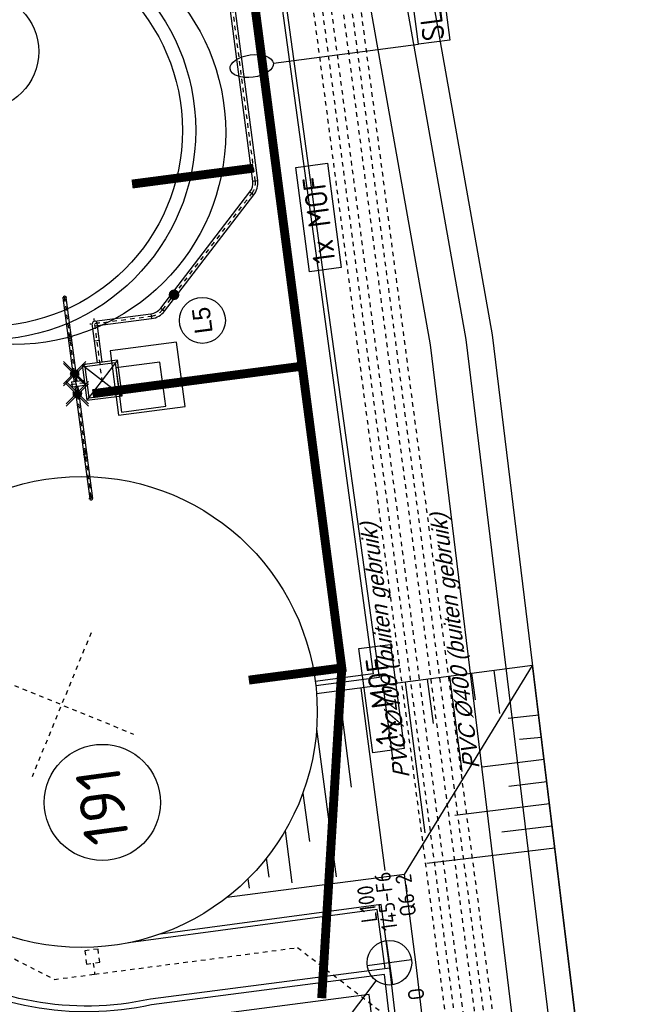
# Model space of a CAD drawing. Header units: metres. Extents: x 118052 to 118564, y 454784 to 455719.
# Tile 68 of 160: x 118274 to 118288, y 455247 to 455269. Entities that reach past the tile are written whole.
import ezdxf
from ezdxf.enums import TextEntityAlignment as Align

# ---------------------------------------------------------------- set-up
doc = ezdxf.new("R2010")
doc.units = ezdxf.units.M
doc.header["$LTSCALE"] = 0.5
doc.header["$PDMODE"] = 3
doc.header["$PDSIZE"] = 0.25
for name, pattern in [('CENTER2', [1.125, 0.75, -0.125, 0.125, -0.125]), ('DASHDOT', [25.4, 12.7, -6.35, 0, -6.35]), ('DASHED', [19.05, 12.7, -6.35]), ('Tauw_HIDDEN2', [5.6, 4, -1.6]), ('Tauw_L_Center2', [6.499, 4, -0.833, 0.833, -0.833]), ('Tauw_Stramien', [13, 8, -1.67, 1.66, -1.67])]:
    doc.linetypes.add(name, pattern=pattern)
for name, color, linetype in [('_gebouwen', 7, 'Continuous'), ('_molgoot', 7, 'Continuous'), ('_ob10', 7, 'Continuous'), ('_tb13', 7, 'Continuous'), ('A06-001-01', 7, 'Continuous'), ('EL6312--', 6, 'Continuous'), ('EL_N_A_EB00----REVISIE~-_-----', 1, 'Continuous'), ('GRAAFWERKZAAMHEDEN', 6, 'Continuous'), ('KABELLOOP', 6, 'Continuous'), ('Koningsstal VIEUWPORT', 254, 'Continuous'), ('ME_N_-_EL999---LLVPE-110_pgr17~H_-----', 135, 'Tauw_L_Center2'), ('ME_N_-_EL999---LLVPE-110_pgr17~W_-----', 135, 'Continuous'), ('ME_N_-_EL999---LLVPE-250_pgr17~H_-----', 135, 'Tauw_L_Center2'), ('ME_N_-_EL999---LLVPE-63_zbr17~H_-----', 135, 'Tauw_L_Center2'), ('ME_N_-_EL999---LLVPE-63_zbr17~W_-----', 135, 'Continuous'), ('ME_N_A_EB00----vervuildelucht~-_-----', 135, 'Continuous'), ('ME_N_A_EB0059--W__afsluiter-65~-_-----', 135, 'Continuous'), ('MOF', 6, 'Continuous'), ('OL24_TALUD', 252, 'Continuous'), ('ZU_B_-_AL999---LL_pvc400_zbr00__18_^200~-_-----', 1, 'Continuous'), ('ZU_B_-_EL999---LL_pvc400_zbr00~H_-----', 1, 'Tauw_L_Center2'), ('ZU_B_-_EL999---LL_pvc400_zbr00~W_-----', 8, 'Tauw_HIDDEN2'), ('ZU_N_-_AL999---LL_PE-110_pgr17__20_^200~M_-----', 7, 'Continuous'), ('ZU_N_-_EL999---LK_pvc125_sdr34~H_-----', 2, 'Tauw_L_Center2'), ('ZU_N_-_EL999---LL_PE-110_pgr17~H_-----', 2, 'Tauw_L_Center2'), ('ZU_N_-_EL999---LL_PE-110_pgr17~W_-----', 15, 'Continuous'), ('ZU_N_-_EL999---LR_pvc200_sdr34~H_-----', 2, 'Tauw_L_Center2'), ('ZU_N_-_EL999---SYM_STRAATKOLK~-_----c', 7, 'Tauw_L_Center2'), ('ZU_N_-_ML999---LL_PE-110_pgr17__20_^200~M_-----', 7, 'Continuous'), ('ZU_N_A_EB00--E-BETON_SPARING~-_-----', 7, 'Continuous'), ('ZU_N_D_EB00--E-BETON~-_-----', 7, 'Continuous'), ('ZU_N_N_-B00----ONDERDEEL~C_-----', 7, 'Tauw_Stramien')]:
    doc.layers.add(name, color=color, linetype=linetype)
doc.layers.add('_hekwerk', color=7, linetype='Continuous', lineweight=50)
doc.layers.add('ME-CL', color=6, linetype='CENTER2', lineweight=18)
doc.styles.add('BURO-018', font='Isocp.shx', dxfattribs={"height": 360})
doc.styles.add('BURO-025', font='Isocp.shx', dxfattribs={"height": 500})
doc.styles.add('ISOCPEUR', font='isocpeur.ttf', dxfattribs={"height": 2.5})
doc.styles.add('tcb_isocp', font='tcb_isocp.shx')

# ---------------------------------------------------------------- blocks, each defined once
blk = doc.blocks.new('2210065T')
for p, q in [((-92, 32), (-92, 20)), ((-92, 20), (-92, 11)), ((-72, 34), (-90, 34)), ((-90, 9), (-75, 9)), ((-42, 20), (-34, 20)), ((-40, 46), (9, 46)), ((0, 52), (-29, 52)), ((-27, 22), (3, 39)), ((0, 52), (12, 52)), ((8, 44), (12, 51)), ((24, -7), (24, 27)), ((53, 0), (24, 0)), ((26, 34), (30, 41)), ((72, 34), (90, 34)), ((90, 9), (75, 9)), ((92, 32), (93, 20)), ((93, 20), (92, 11)), ((-42, 0), (-34, 0)), ((-10, -12), (-29, -12)), ((3, -19), (-27, -2)), ((8, -24), (12, -31)), ((25, -12), (29, -12)), ((30, -21), (26, -14))]:
    blk.add_line(p, q)
blk.add_circle((0, 10), 75.5)
for centre, radius, start, end in [((-90, 32), 2, 90, 177.5), ((-90, 11), 2, 182.5, 270), ((-42, 28), 8, 156.009, 270), ((0, 10), 53.5, 83.991, 156.009), ((-34, 34), 14, 270, 300), ((-42, 45), 15, 27.8181, 36.7271), ((-4, 51), 14, 300, 330), ((5, 55), 8, 330, 83.991), ((38, 27), 14, 150, 180), ((37, 37), 8, 36.009, 150), ((0, 10), 53.5, 323.991, 36.009), ((90, 32), 2, 2.5, 90), ((90, 11), 2, 270, 357.5), ((-42, -8), 8, 90, 203.991), ((0, 10), 53.5, 203.991, 276.009), ((-42, -5), 15, 262.8119, 272.7577), ((-42, -5), 15, 272.7577, 332.1819), ((-34, -14), 14, 60, 90), ((-4, -31), 14, 30, 60), ((5, -35), 8, 276.009, 30), ((38, -7), 14, 180, 210), ((43, -5), 15, 207.8181, 270), ((37, -17), 8, 210, 323.991), ((43, -5), 15, 270, 277.1881)]:
    blk.add_arc(centre, radius, start, end)
for p in [(0, 46), (0, 0)]:
    blk.add_point(p)
at = {"layer": 'ME-CL'}
for p, q in [((-88, 10), (88, 10)), ((41, 81), (-3, 4)), ((41, -61), (-3, 16)), ((0, 98), (0, -77))]:
    blk.add_line(p, q, dxfattribs=at)
blk = doc.blocks.new('Vuilelucht top')
at = {"layer": 'ME_N_-_EL999---LLVPE-110_pgr17~H_-----'}
for points in [[(0, 707), (0, 308)], [(-38, 0), (1399, 0)]]:
    blk.add_lwpolyline(points, dxfattribs=at)
at = {"layer": 'ME_N_-_EL999---LLVPE-110_pgr17~W_-----', "linetype": 'Continuous'}
for p, q in [((55, 685), (-55, 685)), ((900, 55), (900, -55))]:
    blk.add_line(p, q, dxfattribs=at)
at = {"layer": 'ME_N_-_EL999---LLVPE-110_pgr17~W_-----'}
for points in [[(-55, 685), (-55, 400)], [(55, 685), (55, 400)], [(400, 55), (1285, 55)], [(400, -55), (1285, -55)]]:
    blk.add_lwpolyline(points, dxfattribs=at)
blk.add_arc((1285, 0), 55, 270, 90, dxfattribs=at)
at = {"layer": 'ME_N_-_EL999---LLVPE-250_pgr17~H_-----'}
blk.add_line((1285, -114), (1285, 114), dxfattribs=at)
at = {"layer": 'ME_N_-_EL999---LLVPE-63_zbr17~H_-----'}
for p, q in [((-269, 635), (-269, 685)), ((-269, 592), (-269, 685)), ((-269, 685), (-254, 685)), ((-254, 685), (-254, 656)), ((-254, 685), (-254, 592)), ((-187, 685), (-202, 685)), ((-202, 685), (-202, 656)), ((-202, 685), (-202, 592)), ((-187, 635), (-187, 685)), ((-187, 592), (-187, 685)), ((187, 635), (187, 685)), ((187, 592), (187, 685)), ((187, 685), (202, 685)), ((202, 685), (202, 656)), ((202, 685), (202, 592)), ((269, 685), (254, 685)), ((254, 685), (254, 656)), ((254, 685), (254, 592)), ((269, 635), (269, 685)), ((269, 592), (269, 685)), ((-2600, 542), (-2600, 642)), ((-1600, 542), (-1600, 642)), ((-296, 592), (-296, 624)), ((-296, 624), (-286, 624)), ((-296, 592), (-296, 561)), ((-296, 561), (-286, 561)), ((-286, 624), (-273, 629)), ((-286, 624), (-286, 592)), ((-286, 561), (-286, 592)), ((-286, 561), (-273, 556)), ((-269, 592), (-269, 500)), ((-269, 550), (-269, 500)), ((-269, 500), (-254, 500)), ((-251, 654), (-254, 656)), ((-254, 500), (-254, 592)), ((-251, 532), (-254, 529)), ((-254, 500), (-254, 529)), ((-251, 654), (-251, 654)), ((-251, 654), (-251, 592)), ((-251, 532), (-251, 592)), ((-251, 532), (-251, 532)), ((-205, 654), (-202, 656)), ((-205, 654), (-205, 654)), ((-205, 654), (-205, 592)), ((-205, 532), (-205, 592)), ((-205, 532), (-202, 529)), ((-205, 532), (-205, 532)), ((-202, 500), (-202, 592)), ((-202, 500), (-202, 529)), ((-187, 500), (-202, 500)), ((-187, 592), (-187, 500)), ((-187, 550), (-187, 500)), ((-170, 624), (-183, 629)), ((-170, 561), (-183, 556)), ((-160, 624), (-170, 624)), ((-170, 624), (-170, 592)), ((-170, 561), (-170, 592)), ((-160, 561), (-170, 561)), ((-160, 592), (-160, 624)), ((-160, 592), (-160, 561)), ((160, 592), (160, 624)), ((160, 624), (170, 624)), ((160, 592), (160, 561)), ((160, 561), (170, 561)), ((170, 624), (183, 629)), ((170, 624), (170, 592)), ((170, 561), (170, 592)), ((170, 561), (183, 556)), ((187, 592), (187, 500)), ((187, 550), (187, 500)), ((187, 500), (202, 500)), ((205, 654), (202, 656)), ((202, 500), (202, 592)), ((205, 532), (202, 529)), ((202, 500), (202, 529)), ((205, 654), (205, 654)), ((205, 654), (205, 592)), ((205, 532), (205, 592)), ((205, 532), (205, 532)), ((251, 654), (254, 656)), ((251, 654), (251, 654)), ((251, 654), (251, 592)), ((251, 532), (251, 592)), ((251, 532), (254, 529)), ((251, 532), (251, 532)), ((254, 500), (254, 592)), ((254, 500), (254, 529)), ((269, 500), (254, 500)), ((269, 592), (269, 500)), ((269, 550), (269, 500)), ((286, 624), (273, 629)), ((286, 561), (273, 556)), ((296, 624), (286, 624)), ((286, 624), (286, 592)), ((286, 561), (286, 592)), ((296, 561), (286, 561)), ((296, 592), (296, 624)), ((296, 592), (296, 561)), ((1050, 542), (1050, 642)), ((1950, 542), (1950, 642))]:
    blk.add_line(p, q, dxfattribs=at)
at = {"layer": 'ME_N_-_EL999---LLVPE-63_zbr17~H_-----', "linetype": 'DASHDOT'}
for q in [(-355, 592), (355, 592)]:
    blk.add_line((0, 592), q, dxfattribs=at)
at = {"layer": 'ME_N_-_EL999---LLVPE-63_zbr17~H_-----'}
for points in [[(-55, 592), (-2650, 592)], [(55, 592), (2000, 592)]]:
    blk.add_lwpolyline(points, dxfattribs=at)
for centre, start, end in [((-275, 635), 292.2359, 0), ((-275, 550), 0, 67.7641), ((-181, 635), 180, 247.7641), ((-181, 550), 112.2359, 180), ((181, 635), 292.2359, 0), ((181, 550), 0, 67.7641), ((275, 635), 180, 247.7641), ((275, 550), 112.2359, 180)]:
    blk.add_arc(centre, 6, start, end, dxfattribs=at)
at = {"layer": 'ME_N_-_EL999---LLVPE-63_zbr17~W_-----', "linetype": 'Continuous'}
for p, q in [((-2564, 624), (-2564, 561)), ((-2532, 624), (-2532, 561)), ((-1668, 624), (-1668, 561)), ((-1636, 624), (-1636, 561)), ((-1563, 624), (-1563, 561)), ((-1532, 624), (-1532, 561)), ((982, 624), (982, 561)), ((1013, 624), (1013, 561)), ((1086, 624), (1086, 561)), ((1118, 624), (1118, 561)), ((1882, 624), (1882, 561)), ((1914, 624), (1914, 561))]:
    blk.add_line(p, q, dxfattribs=at)
at = {"layer": 'ME_N_-_EL999---LLVPE-63_zbr17~W_-----'}
for points in [[(-296, 624), (-2600, 624)], [(-296, 561), (-2600, 561)], [(-55, 624), (-160, 624)], [(-55, 561), (-160, 561)], [(55, 624), (160, 624)], [(55, 561), (160, 561)], [(296, 624), (1950, 624)], [(296, 561), (1950, 561)]]:
    blk.add_lwpolyline(points, dxfattribs=at)
for centre, start, end in [((-2600, 592), 90, 270), ((-1600, 592), 270, 90), ((1050, 592), 90, 270), ((1950, 592), 270, 90)]:
    blk.add_arc(centre, 31.5, start, end, dxfattribs=at)
at = {"layer": 'ME_N_A_EB00----vervuildelucht~-_-----'}
for p, q in [((400, 400), (-400, -400)), ((400, -400), (-400, 400))]:
    blk.add_line(p, q, dxfattribs=at)
for points in [[(400, 400), (-400, 400), (-400, -400), (400, -400)], [(350, 350), (-350, 350), (-350, -350), (350, -350)]]:
    blk.add_lwpolyline(points, close=True, dxfattribs=at)
at = {"layer": 'ME_N_A_EB0059--W__afsluiter-65~-_-----', "xscale": -1, "rotation": 270}
blk.add_blockref('2210065T', (-251, 592), dxfattribs=at)
at = {"layer": 'ME_N_A_EB0059--W__afsluiter-65~-_-----', "rotation": 90}
blk.add_blockref('2210065T', (251, 592), dxfattribs=at)
blk = doc.blocks.new('E00525')
at = {"linetype": 'ByBlock'}
h = blk.add_hatch(dxfattribs=at)
h.set_pattern_fill('ANGLE', color=0, scale=0.184386, style=0)
h.set_pattern_definition([(360, (-37.6733, -34.0193), (6e-17, 1.287937), [0.93668, -0.351256]), (90, (-37.6733, -34.0193), (-1.287937, 1e-16), [0.93668, -0.351256])])
edge = h.paths.add_edge_path()
edge.add_line((-2.52, 2.86), (2.52, 2.86))
edge.add_line((2.52, 2.86), (2.52, 1))
edge.add_line((2.52, 1), (-2.52, 1))
edge.add_line((-2.52, 1), (-2.52, 2.86))
h = blk.add_hatch(color=0, dxfattribs=at)
edge = h.paths.add_edge_path()
edge.add_line((-2.52, 2.86), (2.52, 2.86))
edge.add_line((2.52, 2.86), (2.52, 1))
edge.add_line((2.52, 1), (-2.52, 1))
edge.add_line((-2.52, 1), (-2.52, 2.86))
at = {"color": 0, "linetype": 'ByBlock'}
for p, q in [((-1.77, 14.39), (1.77, 10.85)), ((1.77, 14.39), (-1.77, 10.85)), ((0, 10.1), (0, 2.86))]:
    blk.add_line(p, q, dxfattribs=at)
blk.add_lwpolyline([(-2.52, 2.86), (2.52, 2.86), (2.52, 1), (-2.52, 1)], close=True, dxfattribs=at)
blk.add_circle((0, 12.62), 2.5, dxfattribs=at)
at = {"color": 0, "linetype": 'ByBlock', "style": 'BURO-018'}
for tag, p in [('E_GKAST', (0, 20.62)), ('E_GROEP', (0, 17.62)), ('E_SGROEP', (4.5, 17.62)), ('E_ARMCODE', (0, 12.62)), ('E_SLET', (4.5, 11.62))]:
    blk.add_attdef(tag, text='', height=1.8, dxfattribs=at).set_placement(p, align=Align.MIDDLE)
blk = doc.blocks.new('A$C051E189E')
at = {"layer": 'EL6312--'}
ref = blk.add_blockref('E00525', (45098, -90183), dxfattribs=dict(at, xscale=199.9999999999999, yscale=199.9999999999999, zscale=199.9999999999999, rotation=225.4995844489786))
ref.add_attrib('E_SGROEP', 'Q6-2', dxfattribs={"layer": '0', "color": 1, "linetype": 'ByBlock', "height": 360, "style": 'BURO-018'}).set_placement((48352, -92512), align=Align.MIDDLE)
ref.add_attrib('E_GKAST', 'L100', dxfattribs={"layer": '0', "color": 1, "linetype": 'ByBlock', "height": 360, "style": 'BURO-018'}).set_placement((48270, -91628), align=Align.MIDDLE)
ref.add_attrib('E_GROEP', '145-F6', dxfattribs={"layer": '0', "color": 1, "linetype": 'ByBlock', "height": 360, "style": 'BURO-018'}).set_placement((48278, -92055), align=Align.MIDDLE)
ref.add_attrib('E_SLET', 'O', dxfattribs={"layer": '0', "color": 1, "linetype": 'ByBlock', "height": 360, "style": 'BURO-018'}).set_placement((46124, -92453), align=Align.MIDDLE)
blk = doc.blocks.new('A$C6DFC50BF')
at = {"layer": 'GRAAFWERKZAAMHEDEN'}
blk.add_line((67254, -91996), (67254, -95276), dxfattribs=at)
blk.add_lwpolyline([(67254, -95276), (74678, -95276), (74678, -95989), (67254, -95989)], close=True, dxfattribs=at)
blk.add_ellipse((67254, -91507), major_axis=(0, 489), ratio=0.516411, dxfattribs=at)
at = {"layer": 'KABELLOOP', "linetype": 'DASHED', "const_width": 200}
for points in [[(79918, -55944), (79918, -91750), (53598, -91754), (53598, -89650)], [(60428, -87010), (60429, -91753)], [(64978, -88500), (64978, -91250)], [(53598, -91754), (46307, -90343)]]:
    blk.add_lwpolyline(points, dxfattribs=at)
at = {"layer": 'MOF'}
for points in [[(51620, -92193), (53980, -92193), (53980, -92906), (51620, -92906)], [(62510, -92193), (64870, -92193), (64870, -92906), (62510, -92906)]]:
    blk.add_lwpolyline(points, close=True, dxfattribs=at)
at = {"layer": 'GRAAFWERKZAAMHEDEN', "color": 2, "style": 'BURO-025'}
blk.add_text('SLEUFBREEDTE=600mm', height=500, rotation=359.9837, dxfattribs=at).set_placement((67288, -95885))
at = {"layer": 'MOF', "color": 2, "style": 'BURO-025'}
for p in [(51765, -92802), (62655, -92802)]:
    blk.add_text('1x MOF', height=500, rotation=359.9837, dxfattribs=at).set_placement(p)
blk = doc.blocks.new('Leidingen')
at = {"layer": 'ZU_B_-_EL999---LL_pvc400_zbr00~H_-----'}
blk.add_lwpolyline([(-239377.9, -33401), (-192074, -33396.5), (-189200.7, -33396.2)], dxfattribs=at)
blk.add_lwpolyline([(-185483, -34045.8), (-239377.9, -34050.8, -0.1989116)], format="xyb", dxfattribs=at)
at = {"layer": 'ZU_B_-_EL999---LL_pvc400_zbr00~W_-----'}
for points in [[(-239377.9, -33201), (-192074, -33196.5)], [(-239377.9, -33601), (-192074, -33596.5)]]:
    blk.add_lwpolyline(points, dxfattribs=at)
for points in [[(-185483, -33845.8), (-239377.9, -33850.8, -0.1989116)], [(-185483, -34245.8), (-239377.9, -34250.8, -0.1989116)]]:
    blk.add_lwpolyline(points, format="xyb", dxfattribs=at)
at = {"layer": 'ZU_N_-_EL999---LK_pvc125_sdr34~H_-----', "flags": 128}
blk.add_lwpolyline([(-210897.3, -19558.3), (-211133, -19641.5), (-211368.8, -19724.7), (-214726.3, -24604.6), (-214726.3, -25512.4)], dxfattribs=at)
at = {"layer": 'ZU_N_-_EL999---LK_pvc125_sdr34~H_-----'}
blk.add_lwpolyline([(-214476.3, -25512.4), (-214726.3, -25512.4)], dxfattribs=at)
at = {"layer": 'ZU_N_-_EL999---LL_PE-110_pgr17~H_-----'}
blk.add_lwpolyline([(-200247.3, -27412.9), (-200247.2, -28692.6, 0.1989124), (-200134.4, -28964.8), (-197811.1, -31287.9, 0.1989124), (-197538.8, -31400.6), (-183781.8, -31399.7)], format="xyb", dxfattribs=at)
at = {"layer": 'ZU_N_-_EL999---LL_PE-110_pgr17~W_-----', "linetype": 'Continuous'}
for p, q in [((-200192.2, -28692.6), (-200302.2, -28692.6)), ((-200095.5, -28925.9), (-200173.3, -29003.7)), ((-197772.2, -31249), (-197849.9, -31326.7)), ((-197538.8, -31345.6), (-197538.8, -31455.6))]:
    blk.add_line(p, q, dxfattribs=at)
at = {"layer": 'ZU_N_-_EL999---LL_PE-110_pgr17~W_-----'}
for points in [[(-200302.3, -27412.9), (-200302.2, -28692.6, 0.1989124), (-200173.3, -29003.7), (-197849.9, -31326.7, 0.1989124), (-197538.8, -31455.6), (-183722.9, -31454.7)], [(-200192.3, -27412.9), (-200192.2, -28692.6, 0.1989124), (-200095.5, -28925.9), (-197772.2, -31249, 0.1989124), (-197538.8, -31345.6), (-183722.9, -31344.7)]]:
    blk.add_lwpolyline(points, format="xyb", dxfattribs=at)
at = {"layer": 'ZU_N_-_EL999---LR_pvc200_sdr34~H_-----'}
blk.add_lwpolyline([(-214726.3, -25512.4), (-214726.3, -30105.5), (-216726.3, -32105.5), (-239077.9, -32105.5)], dxfattribs=at)
at = {"layer": 'ZU_N_-_EL999---SYM_STRAATKOLK~-_----c', "lineweight": -3}
blk.add_lwpolyline([(-214476.3, -25662.4), (-214176.3, -25662.4), (-214176.3, -25362.4), (-214476.3, -25362.4)], close=True, dxfattribs=at)
at = {"layer": 'ZU_N_-_ML999---LL_PE-110_pgr17__20_^200~M_-----', "flags": 128}
blk.add_lwpolyline([(-199838.5, -29260.7, 0, 0, 0), (-199747.1, -29182.9, 0, 91.8, 0), (-199754.1, -29188.8, 91.8, 169.7, 0), (-199773.9, -29205.7, 169.7, 221.7, 0), (-199803.5, -29230.9, 221.7, 240, 0), (-199838.5, -29260.7, 240, 221.7, 0), (-199873.5, -29290.4, 221.7, 169.7, 0), (-199903.1, -29315.7, 169.7, 91.8, 0), (-199922.9, -29332.5, 91.8, 0, 0), (-199929.9, -29338.5, 0, 0, 0), (-199838.5, -29260.7, 0, 0, 0), (-200097.7, -29481.3, 0, 0, 0)], format="xyseb", dxfattribs=at)
at = {"layer": 'ZU_N_-_ML999---LL_PE-110_pgr17__20_^200~M_-----'}
blk.add_circle((-200490.5, -29815.7), 515.9, dxfattribs=at)
at = {"layer": 'ZU_N_A_EB00--E-BETON_SPARING~-_-----', "flags": 128}
blk.add_lwpolyline([(-202294.3, -28750.8), (-201294.3, -28750.8), (-201294.3, -27750.8), (-202294.3, -27750.8), (-202294.3, -28750.8)], dxfattribs=at)
at = {"layer": 'ZU_N_D_EB00--E-BETON~-_-----'}
for radius in [4700, 4400]:
    blk.add_circle((-195632.3, -25562.7), radius, dxfattribs=at)
at = {"layer": 'ZU_N_N_-B00----ONDERDEEL~C_-----'}
for p, q in [((-207766, -24047.5), (-209498.6, -27079.4)), ((-207116.3, -26429.8), (-210148.3, -24697.2))]:
    blk.add_line(p, q, dxfattribs=at)
at = {"layer": 'EL_N_A_EB00----REVISIE~-_-----'}
for name in ['A$C051E189E', 'A$C6DFC50BF']:
    blk.add_blockref(name, (-262229.9, 59850.1), dxfattribs=at)
at = {"layer": 'ME_N_A_EB00----vervuildelucht~-_-----', "rotation": 0.003603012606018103}
blk.add_blockref('Vuilelucht top', (-201532.2, -27413), dxfattribs=at)
at = {"layer": 'ZU_B_-_AL999---LL_pvc400_zbr00__18_^200~-_-----', "style": 'tcb_isocp', "oblique": 20.00024}
for rotation, p in [(0.00544, (-211268.7, -33094.8)), (0.00527, (-211266.1, -34676.6))]:
    blk.add_text('PVC %%129400 (buiten gebruik)', height=360, rotation=rotation, dxfattribs=at).set_placement(p)
at = {"layer": 'ZU_N_-_AL999---LL_PE-110_pgr17__20_^200~M_-----', "style": 'tcb_isocp'}
blk.add_text('L5', height=400, dxfattribs=at).set_placement((-200490.5, -29815.7), align=Align.MIDDLE)

msp = doc.modelspace()

# ---------------------------------------------------------------- linework, layer by layer
at = {"layer": '_gebouwen'}
msp.add_lwpolyline([(118287.753, 455223.596), (118283.122, 455261.662), (118274.461, 455310.529), (118272.734, 455321.209), (118273.637, 455320.638), (118275.25, 455310.663), (118283.913, 455261.78), (118288.549, 455223.676)], dxfattribs=at)
msp.add_lwpolyline([(118277.625, 455260.281), (118277.436, 455261.721), (118275.949, 455261.526), (118276.138, 455260.086), (118277.625, 455260.281)], close=True, dxfattribs=at)
for centre, radius in [((118273.791, 455266.414), 4.744), ((118273.052, 455268.228), 1.3), ((118275.31, 455253.441), 5.274), ((118275.775, 455251.417), 1.3)]:
    msp.add_circle(centre, radius, dxfattribs=at)
at = {"layer": '_hekwerk', "lineweight": -2}
msp.add_lwpolyline([(118288.892, 455213.947), (118290.185, 455214.126), (118289.997, 455216.737), (118288.305, 455230.701), (118284.504, 455261.884), (118275.841, 455310.768), (118274.228, 455320.743)], dxfattribs=at)
at = {"layer": '_molgoot'}
msp.add_lwpolyline([(118290.258, 455213.601), (118286.987, 455213.148, -0.44804), (118285.584, 455214.332), (118283.553, 455231.665), (118281.743, 455247.113), (118276.942, 455246.491, -0.420368), (118268.387, 455252.11), (118267.144, 455262.364), (118266.323, 455268.49), (118262.308, 455267.992), (118263.298, 455260.429), (118266.884, 455232.235), (118266.481, 455232.182)], format="xyb", dxfattribs=at)
at = {"layer": '_ob10'}
for points in [[(118270.179, 455284.478), (118270.801, 455279.263), (118278.283, 455280.218), (118280.624, 455263.17), (118281.839, 455254.297), (118280.54, 455254.126)], [(118270.27, 455284.56), (118270.888, 455279.375), (118278.369, 455280.33), (118280.723, 455263.184), (118281.969, 455254.213), (118280.552, 455254.027)], [(118282.107, 455247.694), (118281.929, 455249.02), (118276.359, 455248.272)], [(118282.207, 455247.707), (118282.015, 455249.133), (118277.068, 455248.468)]]:
    msp.add_lwpolyline(points, dxfattribs=at)
at = {"layer": '_tb13'}
for points in [[(118285.093, 455223.083), (118284.079, 455231.727), (118282.207, 455247.707), (118276.851, 455247.013, -0.420514), (118268.91, 455252.194), (118267.67, 455262.431), (118266.779, 455269.081), (118261.714, 455268.452), (118262.773, 455260.361), (118263.772, 455252.724)], [(118289.424, 455213.89), (118286.931, 455213.544, -0.454133), (118285.984, 455214.359), (118283.95, 455231.712), (118282.093, 455247.561), (118276.873, 455246.885, -0.420477), (118268.782, 455252.173), (118267.541, 455262.415), (118266.667, 455268.936), (118261.86, 455268.339), (118262.902, 455260.378), (118263.902, 455252.736)]]:
    msp.add_lwpolyline(points, format="xyb", dxfattribs=at)
at = {"layer": 'OL24_TALUD'}
for points in [[(118289.143, 455223.759), (118289.143, 455223.759), (118285.405, 455254.482), (118280.569, 455253.848)], [(118282.536, 455249.806), (118285.405, 455254.482)], [(118283.543, 455254.238), (118283.822, 455252.111)], [(118284.039, 455254.303), (118284.116, 455253.715)], [(118284.535, 455254.368), (118284.661, 455253.404)], [(118282.056, 455254.043), (118282.277, 455252.357)], [(118282.552, 455254.108), (118282.994, 455250.737)], [(118283.048, 455254.173), (118283.177, 455253.185)], [(118281.065, 455253.913), (118281.347, 455251.755)], [(118281.56, 455253.978), (118282.096, 455249.891)], [(118285.541, 455253.367), (118284.861, 455253.294)], [(118280.569, 455253.057), (118281.011, 455249.749)], [(118285.601, 455252.871), (118285.113, 455252.823)], [(118285.661, 455252.375), (118284.272, 455252.206)], [(118285.722, 455251.878), (118284.875, 455251.775)], [(118280.261, 455251.621), (118280.408, 455250.539)], [(118285.782, 455251.382), (118283.667, 455251.125)], [(118279.864, 455250.78), (118280.019, 455249.619)], [(118285.843, 455250.886), (118284.714, 455250.754)], [(118285.903, 455250.389), (118283.038, 455250.046)], [(118279.445, 455250.166), (118279.501, 455249.746)], [(118285.688, 455223.152), (118284.675, 455231.797), (118282.802, 455247.781), (118282.536, 455249.806), (118278.558, 455249.285)], [(118279.034, 455249.706), (118279.063, 455249.494)]]:
    msp.add_lwpolyline(points, dxfattribs=at)

# ---------------------------------------------------------------- block references
at = {"layer": 'Koningsstal VIEUWPORT', "color": 6, "xscale": 0.0009975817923, "yscale": 0.0009975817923, "zscale": 0.0009975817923, "rotation": 97.46987594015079}
msp.add_blockref('Leidingen', (118222.52, 455456.651), dxfattribs=at)

# ---------------------------------------------------------------- texts
at = {"layer": 'A06-001-01', "style": 'ISOCPEUR'}
msp.add_text('191', height=1, rotation=97.7506, dxfattribs=at).set_placement((118276.387, 455250.542))

doc.saveas('drawing.dxf')
